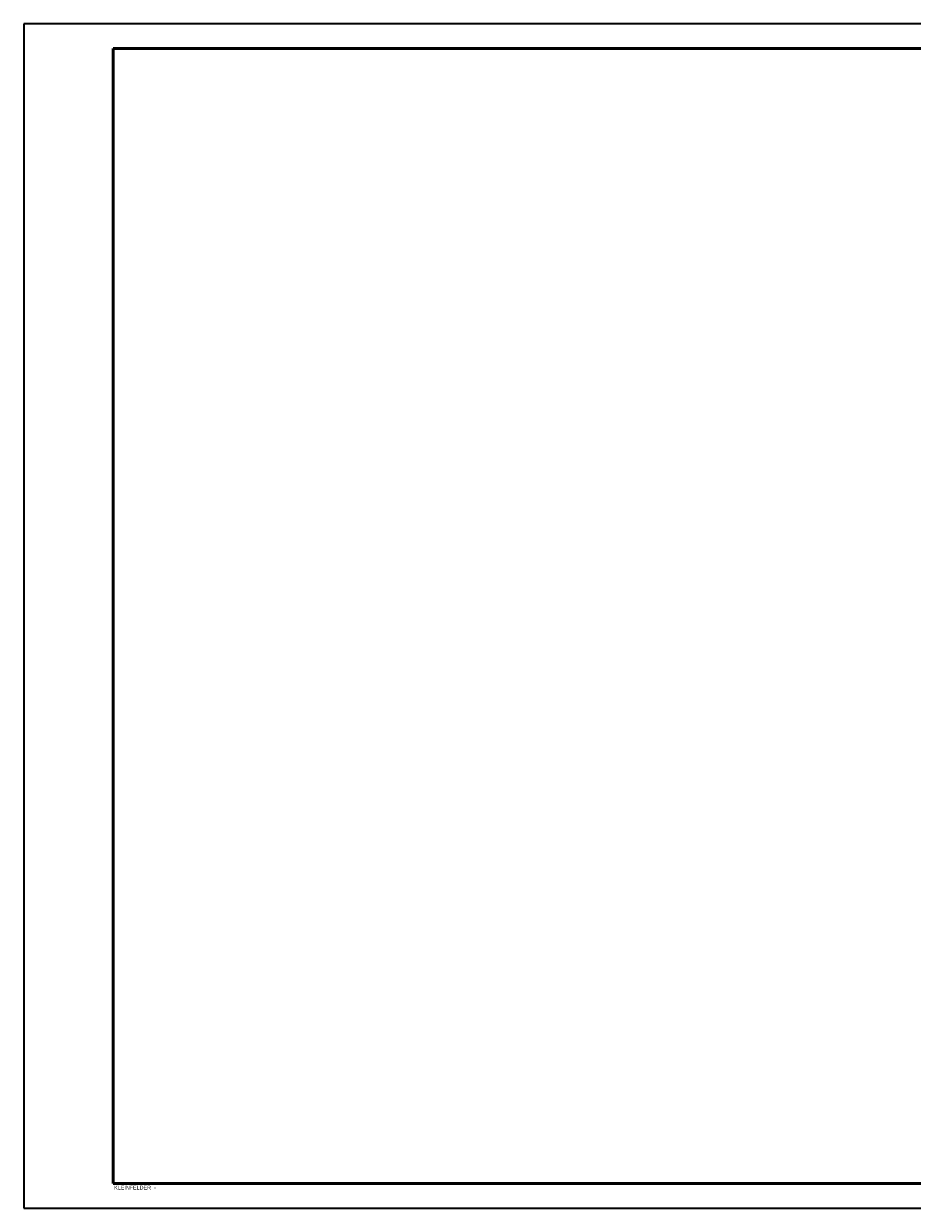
# Paper-space layout 'GENERAL SUMMARY' of a CAD drawing. Header units: feet. Extents: x -0.4 to 35.6, y -25.2 to 23.8.
# Tile 1 of 5: x -0.4 to 17.6, y -25.2 to -1.2. Entities that reach past the tile are written whole.
import ezdxf

# ---------------------------------------------------------------- set-up
doc = ezdxf.new("R2010")
doc.units = ezdxf.units.FT
doc.header["$MEASUREMENT"] = 0
doc.layers.add('G-ANNO-TTLB', color=51, linetype='Continuous', lineweight=35)
doc.layers.add('G-ANNO-TTLB-WIDE', color=5, linetype='Continuous', lineweight=50)
doc.styles.add('Arial_1', font='arial.ttf', dxfattribs={"height": 0.054687})

# ---------------------------------------------------------------- blocks, each defined once
blk = doc.blocks.new('KLF 24x36 - Kleinfelder-240096-WALL SECTIONS')
at = {"layer": 'G-ANNO-TTLB'}
for p, q in [((6.2, 24.012), (6.2, 0.012)), ((42.2, 24.012), (6.2, 24.012)), ((6.2, 0.012), (42.2, 0.012))]:
    blk.add_line(p, q, dxfattribs=at)
at = {"layer": 'G-ANNO-TTLB-WIDE'}
for p, q in [((8.012, 0.513), (8.012, 23.512)), ((8.012, 23.512), (41.512, 23.512)), ((41.512, 0.513), (8.012, 0.513))]:
    blk.add_line(p, q, dxfattribs=at)
at = {"layer": 'G-ANNO-TTLB', "insert": (8.033, 0.471), "char_height": 0.07812, "width": 1.08891, "attachment_point": 1, "style": 'Arial_1'}
blk.add_mtext('KLEINFELDER  - ', dxfattribs=at)

psp = doc.layouts.new('GENERAL SUMMARY')

# ---------------------------------------------------------------- block references
at = {"layer": 'G-ANNO-TTLB'}
psp.add_blockref('KLF 24x36 - Kleinfelder-240096-WALL SECTIONS', (-6.594, -25.21), dxfattribs=at)

doc.saveas('drawing.dxf')
